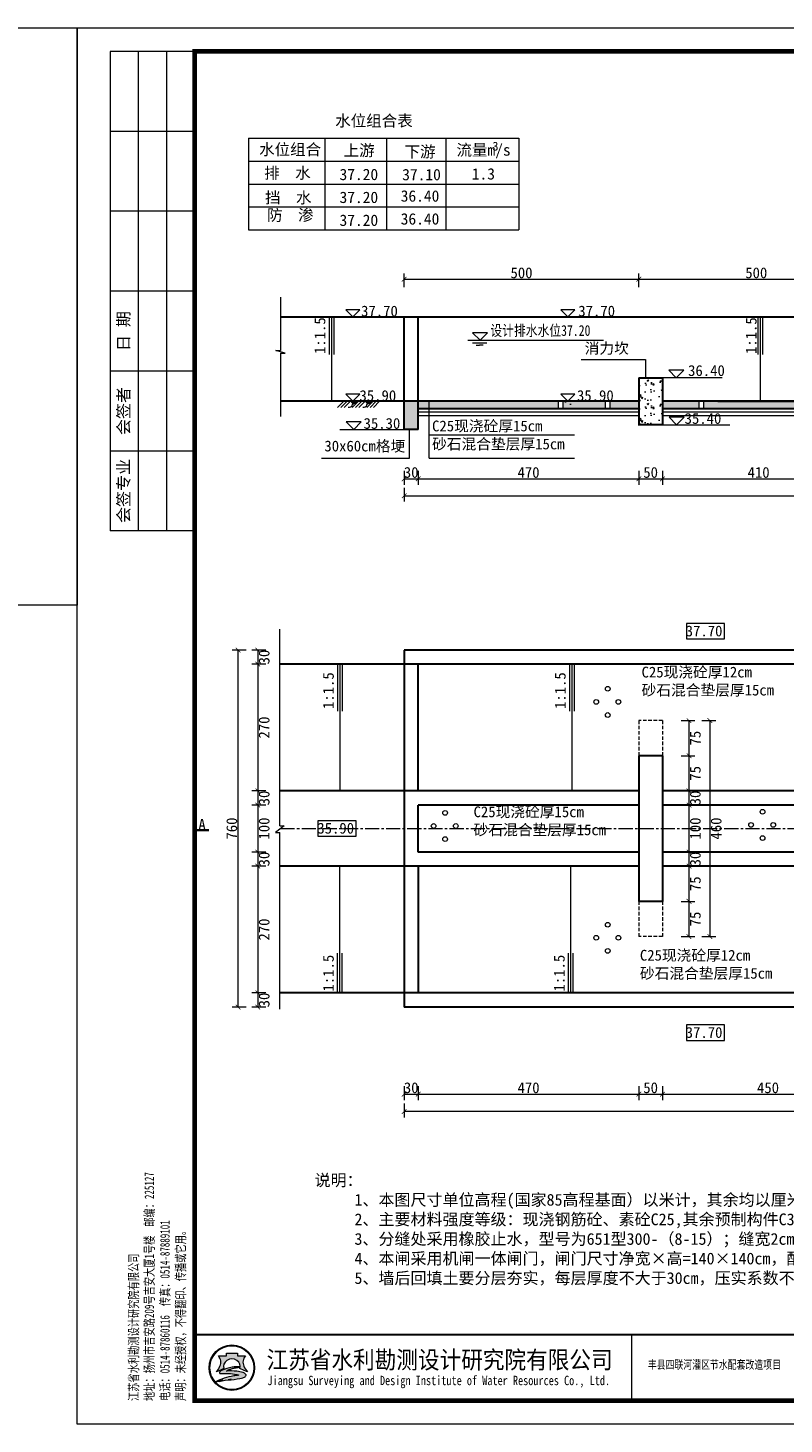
# Model space of a CAD drawing. Extents: x -27255 to 1448651, y 31034 to 8081248.
# Tile 108 of 198: x 584686 to 584847, y 3860399 to 3860696. Entities that reach past the tile are written whole.
import ezdxf
from ezdxf.enums import TextEntityAlignment as Align

# ---------------------------------------------------------------- set-up
doc = ezdxf.new("R2010")
doc.units = 0
doc.linetypes.add('CENTER2', pattern=[1.125, 0.75, -0.125, 0.125, -0.125])
doc.linetypes.add('HIDDEN', pattern=[0.375, 0.25, -0.125])
doc.layers.get('0').update_dxf_attribs({"linetype": 'CONTINUOUS'})
for name, color, linetype, lineweight in [('0.09标注线', 3, 'CONTINUOUS', 9), ('0.13填充', 8, 'CONTINUOUS', 9), ('0.13文字', 3, 'CONTINUOUS', 13), ('0.30粗线', 7, 'CONTINUOUS', 30), ('图框', 7, 'CONTINUOUS', 20), ('文字', 7, 'CONTINUOUS', 15), ('粗线', 7, 'CONTINUOUS', 35), ('细实线', 3, 'CONTINUOUS', 20), ('虚线', 251, 'HIDDEN', 15)]:
    doc.layers.add(name, color=color, linetype=linetype, lineweight=lineweight)
doc.styles.add('-仿宋_GB2312', font='FangSong_GB2312.ttf')
doc.styles.get("Standard").update_dxf_attribs({"font": 'rs.shx', "bigfont": 'hztxt.shx'})
doc.styles.add('仿宋', font='FangSong_GB2312.ttf', dxfattribs={"width": 0.7})
doc.styles.add('宋体', font='FangSong_GB2312.ttf')
doc.dimstyles.get("Standard").update_dxf_attribs({"dimtxt": 0.18, "dimasz": 0.18, "dimexe": 0.18, "dimexo": 0.0625, "dimgap": 0.09, "dimtad": 0, "dimtih": 1, "dimtoh": 1, "dimdec": 4, "dimzin": 0, "dimdsep": 46, "dimtxsty": 'Standard', "dimcen": 0.09, "dimadec": 0, "dimazin": 0, "dimtfac": 1, "dimtdec": 4, "dimtofl": 0, "dimtmove": 0, "dimatfit": 3, "dimfxl": 1, "dimtolj": 1, "dimtzin": 0, "dimarcsym": 0})
doc.dimstyles.new('副本 (5) (2) STANDARD', dxfattribs={"dimtxt": 2.3, "dimasz": 1, "dimexe": 1.25, "dimexo": 1.5, "dimgap": 0.2, "dimtad": 1, "dimdec": 1, "dimzin": 0, "dimdsep": 46, "dimtxsty": '-仿宋_GB2312', "dimblk": 'ARCHTICK', "dimcen": 0.09, "dimadec": 0, "dimazin": 0, "dimtfac": 1, "dimtdec": 1, "dimtix": 1, "dimtmove": 2, "dimatfit": 3, "dimfxl": 1.7, "dimfxlon": 1, "dimtolj": 1, "dimtzin": 0, "dimlwd": 9, "dimlwe": 9, "dimarcsym": 0})

# ---------------------------------------------------------------- blocks, each defined once
blk = doc.blocks.new('_ARCHTICK')
at = {"color": 0, "linetype": 'ByBlock', "const_width": 0.15}
blk.add_lwpolyline([(-0.5, -0.5), (0.5, 0.5)], dxfattribs=at)
blk = doc.blocks.new('d4trtg')
h = blk.add_hatch(color=152)
h.dxf.hatch_style = 1
h.paths.add_polyline_path([(654246.3193193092, 3899725.409078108, 1), (654149.4769673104, 3899725.409078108, 1)])
h.paths.add_polyline_path([(654244.689577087, 3899725.409078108, 1), (654151.1067095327, 3899725.409078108, 1)], flags=16)
h = blk.add_hatch(color=152)
h.dxf.hatch_style = 1
edge = h.paths.add_edge_path()
edge.add_arc((654216.7300615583, 3899701.144012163), 14.62686968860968, 43.31770961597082, 70.37003522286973)
edge.add_arc((654202.9245894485, 3899662.43781051), 55.72140833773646, 70.37003522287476, 84.52854590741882)
edge.add_arc((654197.052297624, 3899601.131590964), 117.3082280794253, 84.5285459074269, 95.17746754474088)
edge.add_arc((654198.4691254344, 3899704.113250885), 18.32576248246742, 111.7965680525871, 130.9174013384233, ccw=False)
edge.add_arc((654217.4394684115, 3899656.675769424), 69.41576698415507, 98.84274785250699, 111.79656805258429, ccw=False)
edge.add_arc((654228.1102754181, 3899588.085080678), 138.8315339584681, 95.21036804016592, 98.84274785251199, ccw=False)
edge.add_ellipse((654197.8981433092, 3899728.334977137), major_axis=(-17.7501498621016, 0), ratio=0.8776980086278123, start_angle=172.6538623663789, end_angle=176.9129867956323)
edge.add_arc((654213.8325542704, 3899624.955280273), 102.5563365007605, 88.99992913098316, 98.52267106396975)
edge.add_arc((654209.8965974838, 3899651.220285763), 75.99805588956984, 98.5226710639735, 116.8491039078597)
edge.add_arc((654181.1331357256, 3899708.041207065), 12.31168505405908, 116.8491039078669, 139.2900683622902)
edge.add_arc((654173.2830714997, 3899714.795695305), 1.955690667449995, 139.2900683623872, 263.050638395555)
edge.add_arc((654175.1158058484, 3899729.831970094), 17.10324739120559, 263.0506383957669, 272.136251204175)
edge.add_arc((654186.8001782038, 3899416.594006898), 296.3525647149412, 88.46268833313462, 92.13625120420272, ccw=False)
edge.add_arc((654193.3818121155, 3899661.833379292), 51.02489061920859, 68.07113774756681, 88.46268833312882, ccw=False)
edge.add_arc((654234.506227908, 3899496.08092722), 214.2253735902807, 95.91294384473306, 98.79521578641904)
edge.add_arc((654220.8241236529, 3899584.51078353), 124.7433113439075, 98.79521578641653, 117.8496747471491)
edge.add_arc((654806.2087627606, 3897318.850026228), 2461.597634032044, 104.7703900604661, 105.15790668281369, ccw=False)
edge.add_line((654178.6340996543, 3899699.104834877), (654170.5934602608, 3899695.844113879))
edge.add_arc((654384.3496151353, 3898723.49134639), 995.5709910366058, 100.90627282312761, 102.39834375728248, ccw=False)
edge.add_line((654195.9846486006, 3899701.080338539), (654189.8745459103, 3899699.193213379))
edge.add_arc((654166.7652083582, 3899985.305806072), 287.044347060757, 274.6177604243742, 279.6944367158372)
edge.add_arc((654207.3949546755, 3899747.472955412), 45.76599921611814, 279.694436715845, 287.6119267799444)
edge.add_arc((654216.243616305, 3899719.598572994), 16.52082853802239, 287.6119267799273, 311.5140981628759)
edge.add_arc((654225.3686800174, 3899709.289677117), 2.753471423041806, 311.5140981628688, 403.3177096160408)
edge = h.paths.add_edge_path()
edge.add_arc((654242.1391779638, 3899736.786777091), 20.67819482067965, 138.9741968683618, 204.1180883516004, ccw=False)
edge.add_line((654226.5392573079, 3899750.359920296), (654209.5567490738, 3899750.359920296))
edge.add_line((654209.5567490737, 3899750.359920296), (654209.5567490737, 3899756.23053299))
edge.add_line((654209.5567490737, 3899756.23053299), (654186.2395375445, 3899756.23053299))
edge.add_line((654186.2395375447, 3899756.23053299), (654186.2395375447, 3899750.359920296))
edge.add_line((654186.2395375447, 3899750.359920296), (654169.2570293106, 3899750.359920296))
edge.add_arc((654153.6571086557, 3899736.786777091), 20.67819482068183, -24.118088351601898, 41.0258031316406, ccw=False)
edge.add_arc((654138.2813983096, 3899743.670490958), 37.52449961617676, 314.34412131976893, 335.8819116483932, ccw=False)
edge.add_arc((654157.8406418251, 3899747.198545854), 31.08765203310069, 282.3877277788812, 290.1465811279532)
edge.add_arc((654127.1774852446, 3899830.778947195), 120.1152469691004, 290.1465811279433, 296.6495194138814)
edge.add_ellipse((654197.8981433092, 3899728.334977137), major_axis=(-17.7501498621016, 0), ratio=0.8776980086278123, start_angle=176.9129867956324, end_angle=378.37473811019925, ccw=False)
edge.add_ellipse((654197.8981433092, 3899728.334977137), major_axis=(-17.7501498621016, 0), ratio=0.8776980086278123, start_angle=172.653862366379, end_angle=176.9129867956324, ccw=False)
edge.add_ellipse((654197.8981433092, 3899728.334977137), major_axis=(-17.7501498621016, 0), ratio=0.8776980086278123, start_angle=161.6252618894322, end_angle=172.653862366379, ccw=False)
edge.add_arc((654268.6188013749, 3899830.778947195), 120.1152469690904, 243.3504805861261, 249.853418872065)
edge.add_arc((654237.9556447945, 3899747.198545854), 31.08765203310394, 249.8534188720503, 257.61227222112)
edge.add_arc((654257.5148883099, 3899743.670490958), 37.52449961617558, 204.1180883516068, 225.6558786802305, ccw=False)
at = {"lineweight": 0}
for p, q in [((653868.4004973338, 3899605.327936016), (653868.4004973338, 3902577.336202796)), ((653868.4004973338, 3902577.336202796), (658071.2404705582, 3902577.336202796)), ((658071.2404705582, 3899605.327936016), (653868.4004973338, 3899605.327936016))]:
    blk.add_line(p, q, dxfattribs=at)
for p, q in [((654118.5695433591, 3902527.302393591), (653938.4478302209, 3902527.302393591)), ((653938.4478302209, 3902527.302393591), (653938.4478302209, 3901506.612685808)), ((653998.488401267, 3902527.302393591), (653998.488401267, 3901506.612685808)), ((654058.528972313, 3902527.302393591), (654058.528972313, 3901506.612685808)), ((654118.5695433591, 3902357.187442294), (653938.4478302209, 3902357.187442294)), ((654118.5695433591, 3902187.072490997), (653938.4478302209, 3902187.072490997)), ((654118.5695433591, 3902016.9575397), (653938.4478302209, 3902016.9575397)), ((654118.5695433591, 3901846.842588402), (653938.4478302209, 3901846.842588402)), ((654118.5695433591, 3901676.727637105), (653938.4478302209, 3901676.727637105)), ((654118.5695433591, 3901506.612685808), (653938.4478302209, 3901506.612685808)), ((655049.1983945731, 3899795.456410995), (655049.1983945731, 3899655.361745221))]:
    blk.add_line(p, q)
at = {"lineweight": 0, "const_width": 10.0067618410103}
blk.add_lwpolyline([(654118.5695433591, 3902527.302393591), (658021.2066613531, 3902527.302393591), (658021.2066613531, 3899655.361745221), (654118.5695433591, 3899655.361745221)], close=True, dxfattribs=at)
at = {"lineweight": 0, "const_width": 4.002704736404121}
blk.add_lwpolyline([(658021.2066613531, 3899795.456410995), (654118.5695433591, 3899795.456410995)], dxfattribs=at)
at = {"color": 152}
for points in [[(654181.0529832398, 3899723.423913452, -0.02838203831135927), (654168.5479460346, 3899718.013005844, -0.03386732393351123), (654164.5097554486, 3899716.834668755, 0.09425397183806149), (654172.5302050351, 3899728.337281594, 0.2921547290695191), (654169.2570293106, 3899750.359920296), (654186.2395375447, 3899750.359920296), (654186.2395375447, 3899756.23053299), (654209.5567490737, 3899756.23053299), (654209.5567490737, 3899750.359920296), (654226.5392573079, 3899750.359920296, 0.29215472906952), (654223.2660815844, 3899728.337281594, 0.09425397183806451), (654231.2865311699, 3899716.834668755, -0.03386732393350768), (654227.2483405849, 3899718.013005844, -0.02838203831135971), (654214.7433033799, 3899723.423913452)], [(654215.6225359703, 3899727.495994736, 0.04157472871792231), (654198.6336295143, 3899726.379117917, 0.08013502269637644), (654175.5726574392, 3899719.025681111, 0.09823132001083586), (654171.8006163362, 3899716.071255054, 0.599439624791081), (654173.0464484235, 3899712.85437217, 0.03966424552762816), (654175.7533461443, 3899712.7406093, -0.01603031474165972), (654194.7507043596, 3899712.839904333, -0.08921046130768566), (654212.4373190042, 3899709.166529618, 0.01257694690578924), (654201.7504573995, 3899707.787257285, 0.08333285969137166), (654162.549863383, 3899694.805861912, -0.001690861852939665), (654178.6340996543, 3899699.104834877), (654170.5934602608, 3899695.844113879, -0.006510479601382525), (654195.9846486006, 3899701.080338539), (654189.8745459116, 3899699.193213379, 0.02215480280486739), (654215.101659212, 3899702.360502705, 0.03456031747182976), (654221.242295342, 3899703.852113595, 0.1046726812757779), (654227.1936927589, 3899707.227897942, 0.4234638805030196), (654227.3719977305, 3899711.178677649, 0.1185893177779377), (654221.6438736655, 3899714.920795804, 0.06185687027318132), (654208.2376153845, 3899717.905342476, 0.04649815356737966), (654186.4662944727, 3899717.961197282, -0.08362449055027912), (654191.6645458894, 3899721.128869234, -0.05658197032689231), (654206.7686614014, 3899725.266458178, -0.01585057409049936), (654215.5025964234, 3899726.342960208)]]:
    blk.add_lwpolyline(points, format="xyb", dxfattribs=at)
for radius in [48.42117599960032, 46.79143377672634]:
    blk.add_circle((654197.8981433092, 3899725.409078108), radius, dxfattribs=at)
blk.add_arc((654217.4394684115, 3899656.675769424), 69.41576698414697, 98.8427478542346, 111.796568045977, dxfattribs=at)
for start_param, end_param in [(2.820892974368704, 6.603884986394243), (3.013378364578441, 3.087714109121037)]:
    blk.add_ellipse((654197.8981433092, 3899728.334977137), major_axis=(-17.7501498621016, 0), ratio=0.8776980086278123, start_param=start_param, end_param=end_param, dxfattribs=at)
at = {"style": '宋体'}
for s, height, width, p in [('江苏省水利勘测设计研究院有限公司', 37.52535690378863, 0.9, (654640.1952124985, 3899742.929376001)), ('丰县四联河灌区节水配套改造项目', 18.01217131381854, 0.75, (655225.535190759, 3899732.299860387)), ('Jiangsu Surveying and Design Institute of Water Resources Co., Ltd.', 20.0135236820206, 0.8, (654638.4727689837, 3899695.522921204))]:
    blk.add_text(s, height=height, dxfattribs=dict(at, width=width)).set_placement(p, align=Align.MIDDLE)
at = {"rotation": 90}
for s, insert, char_height, attachment_point, style in [('日 期', (653968.468115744, 3901931.900064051), 25.01690460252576, 5, '宋体'), ('会签者', (653968.468115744, 3901761.785112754), 25.01690460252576, 5, '宋体'), ('会签专业', (653968.468115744, 3901591.670161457), 25.01690460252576, 5, '宋体'), ('江苏省水利勘测设计研究院有限公司\\P地址：扬州市吉安路209号吉安大厦1号楼  邮编：225127\\P电话：0514-87860116  传真：0514-87889101\\P声明：未经授权，不得翻印、传播或它用。', (654101.5093347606, 3899654.544439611), 20.0135236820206, 7, '仿宋')]:
    blk.add_mtext(s, dxfattribs=dict(at, insert=insert, char_height=char_height, attachment_point=attachment_point, style=style))

msp = doc.modelspace()

# ---------------------------------------------------------------- hatches: boundary and pattern name
at = {"layer": '0.13填充'}
h = msp.add_hatch(color=256, dxfattribs=at)
edge = h.paths.add_edge_path()
edge.add_ellipse((584755.4665409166, 3860616.78214995), major_axis=(0, -0.7306824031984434), ratio=0.9642642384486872, start_angle=280.8772955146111, end_angle=439.1227044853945)
edge.add_line((584756.1584532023, 3860616.64426557), (584754.7746286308, 3860616.64426557))
h = msp.add_hatch(color=256, dxfattribs=at)
edge = h.paths.add_edge_path()
edge.add_ellipse((584758.5656763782, 3860616.78214995), major_axis=(0, -0.7306824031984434), ratio=0.9642642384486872, start_angle=280.8772955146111, end_angle=439.1227044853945)
edge.add_line((584759.257588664, 3860616.64426557), (584757.8737640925, 3860616.64426557))
h = msp.add_hatch(dxfattribs=at)
h.set_pattern_fill('AR-CONC', color=256, scale=0.02, style=0)
h.set_pattern_definition([(49.99999999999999, (584790.1837188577, 3860615.14426557), (3.64369337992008, -0.3187817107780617), [0.381, -4.191000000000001]), (355, (584790.1837188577, 3860615.14426557), (-0.7048565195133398, 3.8211328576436), [0.3048, -3.3528]), (100.451, (584790.4873588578, 3860615.11770057), (2.938850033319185, 3.502333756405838), [0.3238, -3.5618]), (46.18420000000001, (584790.1837188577, 3860616.16026557), (5.421580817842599, -0.8408465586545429), [0.5715, -6.2865]), (96.6356, (584790.6355168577, 3860616.09019557), (4.748084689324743, 4.948511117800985), [0.4857, -5.3427]), (351.1840000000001, (584790.1837188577, 3860616.16026557), (4.748092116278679, 4.948502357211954), [0.4572, -5.0292]), (21, (584790.6917188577, 3860615.90626557), (3.032297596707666, -2.04531037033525), [0.381, -4.191000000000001]), (326.0000000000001, (584790.6917188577, 3860615.90626557), (1.236040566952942, 3.683759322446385), [0.3048, -3.3528]), (71.4514, (584790.9444088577, 3860615.73582357), (4.268329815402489, 1.638457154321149), [0.3238, -3.5618]), (37.50000000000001, (584790.1837188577, 3860615.14426557), (0.06177206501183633, 1.691100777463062), [0, -3.31216, 0, -3.4036, 0, -3.3655]), (7.499999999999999, (584790.1837188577, 3860615.14426557), (1.336393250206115, 2.00361149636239), [0, -1.94056, 0, -3.23596, 0, -1.2827]), (327.5, (584789.0508788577, 3860615.14426557), (2.711811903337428, -0.1145748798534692), [0, -1.27, 0, -3.9624, 0, -5.2578]), (317.5, (584788.5428788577, 3860615.14426557), (2.962583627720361, 0.5085298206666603), [0, -1.651, 0, -2.63144, 0, -3.7338])])
h.paths.add_polyline_path([(584799.983452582, 3860616.644265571), (584799.983452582, 3860615.14426557), (584802.652101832, 3860615.144265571), (584802.6521018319, 3860616.64426557)])
at = {"layer": '0.13文字', "lineweight": 13}
h = msp.add_hatch(dxfattribs=at)
h.set_pattern_fill('AR-CONC', color=256, scale=0.02, style=0)
h.set_pattern_definition([(49.99999999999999, (584816.1838341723, 3860616.64426557), (3.64369337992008, -0.3187817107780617), [0.381, -4.191000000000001]), (355, (584816.1838341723, 3860616.64426557), (-0.7048565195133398, 3.8211328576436), [0.3048, -3.3528]), (100.451, (584816.4874741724, 3860616.61770057), (2.938850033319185, 3.502333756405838), [0.3238, -3.5618]), (46.18420000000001, (584816.1838341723, 3860617.66026557), (5.421580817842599, -0.8408465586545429), [0.5715, -6.2865]), (96.6356, (584816.6356321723, 3860617.59019557), (4.748084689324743, 4.948511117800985), [0.4857, -5.3427]), (351.1840000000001, (584816.1838341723, 3860617.66026557), (4.748092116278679, 4.948502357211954), [0.4572, -5.0292]), (21, (584816.6918341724, 3860617.40626557), (3.032297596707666, -2.04531037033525), [0.381, -4.191000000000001]), (326.0000000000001, (584816.6918341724, 3860617.40626557), (1.236040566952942, 3.683759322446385), [0.3048, -3.3528]), (71.4514, (584816.9445241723, 3860617.23582357), (4.268329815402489, 1.638457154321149), [0.3238, -3.5618]), (37.50000000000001, (584816.1838341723, 3860616.64426557), (0.06177206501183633, 1.691100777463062), [0, -3.31216, 0, -3.4036, 0, -3.3655]), (7.499999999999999, (584816.1838341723, 3860616.64426557), (1.336393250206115, 2.00361149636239), [0, -1.94056, 0, -3.23596, 0, -1.2827]), (327.5, (584815.0509941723, 3860616.64426557), (2.711811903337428, -0.1145748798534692), [0, -1.27, 0, -3.9624, 0, -5.2578]), (317.5, (584814.5429941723, 3860616.64426557), (2.962583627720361, 0.5085298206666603), [0, -1.651, 0, -2.63144, 0, -3.7338])])
h.paths.add_polyline_path([(584821.1838341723, 3860621.644265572), (584816.1838341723, 3860621.644265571), (584816.1838341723, 3860616.64426557), (584821.1838341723, 3860616.644265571)])
h = msp.add_hatch(dxfattribs=at)
h.set_pattern_fill('AR-CONC', color=256, scale=0.02, style=0)
h.set_pattern_definition([(49.99999999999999, (584766.1837188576, 3860610.64426557), (3.64369337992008, -0.3187817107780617), [0.381, -4.191000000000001]), (355, (584766.1837188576, 3860610.64426557), (-0.7048565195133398, 3.8211328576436), [0.3048, -3.3528]), (100.451, (584766.4873588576, 3860610.61770057), (2.938850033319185, 3.502333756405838), [0.3238, -3.5618]), (46.18420000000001, (584766.1837188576, 3860611.66026557), (5.421580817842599, -0.8408465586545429), [0.5715, -6.2865]), (96.6356, (584766.6355168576, 3860611.59019557), (4.748084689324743, 4.948511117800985), [0.4857, -5.3427]), (351.1840000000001, (584766.1837188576, 3860611.66026557), (4.748092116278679, 4.948502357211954), [0.4572, -5.0292]), (21, (584766.6917188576, 3860611.40626557), (3.032297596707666, -2.04531037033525), [0.381, -4.191000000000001]), (326.0000000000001, (584766.6917188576, 3860611.40626557), (1.236040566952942, 3.683759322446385), [0.3048, -3.3528]), (71.4514, (584766.9444088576, 3860611.23582357), (4.268329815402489, 1.638457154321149), [0.3238, -3.5618]), (37.50000000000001, (584766.1837188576, 3860610.64426557), (0.06177206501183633, 1.691100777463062), [0, -3.31216, 0, -3.4036, 0, -3.3655]), (7.499999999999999, (584766.1837188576, 3860610.64426557), (1.336393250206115, 2.00361149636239), [0, -1.94056, 0, -3.23596, 0, -1.2827]), (327.5, (584765.0508788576, 3860610.64426557), (2.711811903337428, -0.1145748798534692), [0, -1.27, 0, -3.9624, 0, -5.2578]), (317.5, (584764.5428788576, 3860610.64426557), (2.962583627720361, 0.5085298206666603), [0, -1.651, 0, -2.63144, 0, -3.7338])])
h.paths.add_polyline_path([(584862.1838341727, 3860616.644265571), (584832.9837188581, 3860616.64426557), (584829.9701198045, 3860616.644265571), (584829.9701198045, 3860615.144265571), (584862.1838341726, 3860615.14426557)])
h.paths.add_polyline_path([(584828.9701198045, 3860616.64426557), (584821.1838341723, 3860616.64426557), (584821.1838341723, 3860615.14426557), (584828.9701198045, 3860615.14426557)])
h.paths.add_polyline_path([(584816.1838341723, 3860616.64426557), (584809.9701198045, 3860616.64426557), (584809.9701198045, 3860615.144265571), (584816.1838341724, 3860615.144265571)])
h.paths.add_polyline_path([(584808.9701198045, 3860616.64426557), (584799.9834525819, 3860616.64426557), (584799.983452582, 3860615.144265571), (584808.9701198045, 3860615.14426557)])
h.paths.add_polyline_path([(584798.983452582, 3860616.64426557), (584771.5152238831, 3860616.64426557), (584771.5152238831, 3860615.144265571), (584798.9834525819, 3860615.14426557)])
h.paths.add_polyline_path([(584771.5152238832, 3860616.64426557), (584769.1837188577, 3860616.64426557), (584769.1837188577, 3860615.144265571), (584771.5152238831, 3860615.144265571)])
h.paths.add_polyline_path([(584769.1837188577, 3860616.64426557), (584766.1837188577, 3860616.64426557), (584766.1837188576, 3860610.64426557), (584769.1837188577, 3860610.644265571)])
h = msp.add_hatch(dxfattribs=at)
h.set_pattern_fill('AR-CONC', color=256, scale=0.02, style=0)
h.set_pattern_definition([(49.99999999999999, (584816.1838341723, 3860611.644265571), (3.64369337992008, -0.3187817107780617), [0.381, -4.191000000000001]), (355, (584816.1838341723, 3860611.644265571), (-0.7048565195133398, 3.8211328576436), [0.3048, -3.3528]), (100.451, (584816.4874741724, 3860611.617700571), (2.938850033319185, 3.502333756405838), [0.3238, -3.5618]), (46.18420000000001, (584816.1838341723, 3860612.660265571), (5.421580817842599, -0.8408465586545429), [0.5715, -6.2865]), (96.6356, (584816.6356321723, 3860612.590195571), (4.748084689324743, 4.948511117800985), [0.4857, -5.3427]), (351.1840000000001, (584816.1838341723, 3860612.660265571), (4.748092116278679, 4.948502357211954), [0.4572, -5.0292]), (21, (584816.6918341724, 3860612.406265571), (3.032297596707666, -2.04531037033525), [0.381, -4.191000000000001]), (326.0000000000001, (584816.6918341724, 3860612.406265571), (1.236040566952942, 3.683759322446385), [0.3048, -3.3528]), (71.4514, (584816.9445241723, 3860612.235823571), (4.268329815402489, 1.638457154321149), [0.3238, -3.5618]), (37.50000000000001, (584816.1838341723, 3860611.644265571), (0.06177206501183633, 1.691100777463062), [0, -3.31216, 0, -3.4036, 0, -3.3655]), (7.499999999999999, (584816.1838341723, 3860611.644265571), (1.336393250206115, 2.00361149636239), [0, -1.94056, 0, -3.23596, 0, -1.2827]), (327.5, (584815.0509941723, 3860611.644265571), (2.711811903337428, -0.1145748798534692), [0, -1.27, 0, -3.9624, 0, -5.2578]), (317.5, (584814.5429941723, 3860611.644265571), (2.962583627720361, 0.5085298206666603), [0, -1.651, 0, -2.63144, 0, -3.7338])])
h.paths.add_polyline_path([(584821.1838341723, 3860616.64426557), (584816.1838341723, 3860616.64426557), (584816.1838341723, 3860611.644265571), (584821.1838341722, 3860611.644265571)])

# ---------------------------------------------------------------- linework, layer by layer
at = {"layer": '0.09标注线', "color": 7}
for p, q in [((584733.0589647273, 3860672.643250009), (584790.5854497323, 3860672.643250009)), ((584733.0589647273, 3860672.643250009), (584733.0589647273, 3860653.134821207)), ((584749.280116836, 3860672.643250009), (584749.280116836, 3860653.134821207)), ((584762.4050287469, 3860672.643250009), (584762.4050287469, 3860653.134821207)), ((584775.0637121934, 3860672.643250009), (584775.0637121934, 3860653.134821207)), ((584790.5854497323, 3860672.643250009), (584790.5854497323, 3860653.134821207)), ((584733.0589647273, 3860667.766142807), (584757.952028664, 3860667.766142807)), ((584757.952028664, 3860667.766142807), (584790.5854497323, 3860667.766142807)), ((584733.0589647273, 3860662.889035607), (584757.952028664, 3860662.889035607)), ((584757.952028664, 3860662.889035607), (584790.5854497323, 3860662.889035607)), ((584733.0589647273, 3860658.011928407), (584757.952028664, 3860658.011928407)), ((584733.0589647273, 3860658.011928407), (584757.952028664, 3860658.011928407)), ((584757.952028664, 3860658.011928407), (584790.5854497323, 3860658.011928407)), ((584757.952028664, 3860658.011928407), (584790.5854497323, 3860658.011928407)), ((584733.0589647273, 3860653.134821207), (584790.5854497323, 3860653.134821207))]:
    msp.add_line(p, q, dxfattribs=at)
at = {"layer": '0.09标注线'}
for p, q in [((584782.3623493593, 3860629.64426557), (584780.7623493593, 3860631.24426557)), ((584783.9623493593, 3860631.24426557), (584780.7623493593, 3860631.24426557)), ((584783.9623493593, 3860631.24426557), (584782.3623493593, 3860629.64426557)), ((584779.758307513, 3860629.64426557), (584808.6171343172, 3860629.64426557)), ((584780.7520773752, 3860629.070512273), (584783.7766023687, 3860629.070512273)), ((584781.5431697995, 3860628.608227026), (584782.2643398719, 3860628.608227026)), ((584782.9855099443, 3860628.608227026), (584782.2643398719, 3860628.608227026)), ((584803.8619727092, 3860625.575797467), (584817.5729548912, 3860625.575797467)), ((584833.9322166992, 3860621.644265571), (584821.1838341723, 3860621.644265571)), ((584822.5538653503, 3860623.248212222), (584824.157812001, 3860621.644265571)), ((584825.7617586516, 3860623.248212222), (584822.5538653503, 3860623.248212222)), ((584824.157812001, 3860621.644265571), (584825.7617586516, 3860623.248212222)), ((584771.5152238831, 3860604.508810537), (584771.5152238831, 3860616.644265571)), ((584798.983452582, 3860616.64426557), (584798.983452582, 3860615.14426557)), ((584799.983452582, 3860616.64426557), (584799.983452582, 3860615.14426557)), ((584808.9701198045, 3860616.64426557), (584808.9701198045, 3860615.14426557)), ((584809.9701198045, 3860616.64426557), (584809.9701198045, 3860615.14426557)), ((584828.9701198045, 3860616.644265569), (584828.9701198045, 3860615.144265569)), ((584829.9701198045, 3860616.644265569), (584829.9701198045, 3860615.144265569)), ((584769.1837188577, 3860614.394265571, 5.867799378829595), (584816.1838341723, 3860614.394265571, 5.867799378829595)), ((584769.1837188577, 3860613.644265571, 5.867799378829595), (584816.1838341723, 3860613.644265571, 5.867799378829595)), ((584821.1838341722, 3860614.394265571, 5.867799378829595), (584862.1838341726, 3860614.394265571, 5.867799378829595)), ((584821.1838341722, 3860613.644265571, 5.867799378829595), (584862.1838341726, 3860613.644265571, 5.867799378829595)), ((584822.6105585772, 3860613.248212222), (584824.2145052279, 3860611.644265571)), ((584825.8184518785, 3860613.248212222), (584822.6105585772, 3860613.248212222)), ((584824.2145052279, 3860611.644265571), (584825.8184518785, 3860613.248212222)), ((584767.2995848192, 3860604.508810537), (584767.2995848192, 3860610.64426557)), ((584771.5152238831, 3860609.531876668), (584802.486992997, 3860609.531876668)), ((584821.1838341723, 3860611.644265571), (584835.5883307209, 3860611.644265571)), ((584748.5754159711, 3860604.508810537), (584767.2995848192, 3860604.508810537)), ((584771.5152238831, 3860604.508810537), (584802.486992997, 3860604.508810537)), ((584834.4338724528, 3860569.357106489), (584826.2995063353, 3860569.357106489)), ((584826.2995063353, 3860569.357106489), (584826.2995063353, 3860566.075879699)), ((584834.4338724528, 3860566.075879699), (584834.4338724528, 3860569.357106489)), ((584826.2995063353, 3860566.075879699), (584834.4338724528, 3860566.075879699)), ((584755.9356623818, 3860527.371675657), (584747.8012962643, 3860527.371675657)), ((584747.8012962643, 3860527.371675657), (584747.8012962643, 3860524.090448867)), ((584755.9356623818, 3860524.090448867), (584755.9356623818, 3860527.371675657)), ((584747.8012962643, 3860524.090448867), (584755.9356623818, 3860524.090448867)), ((584834.4338724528, 3860483.890284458), (584826.2995063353, 3860483.890284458)), ((584826.2995063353, 3860483.890284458), (584826.2995063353, 3860480.609057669)), ((584834.4338724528, 3860480.609057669), (584834.4338724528, 3860483.890284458)), ((584826.2995063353, 3860480.609057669), (584834.4338724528, 3860480.609057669))]:
    msp.add_line(p, q, dxfattribs=at)
for centre in [(584809.5419724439, 3860555.44424629, -5.457859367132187), (584809.5419724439, 3860555.44424629, -5.457859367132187), (584807.0852644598, 3860552.655753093, -5.457859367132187), (584807.0852644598, 3860552.655753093, -5.457859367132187), (584811.8102523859, 3860552.655753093, -5.457859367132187), (584811.8102523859, 3860552.655753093, -5.457859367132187), (584809.5419724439, 3860549.867259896, -5.457859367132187), (584809.5419724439, 3860549.867259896, -5.457859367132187), (584774.915647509, 3860529.031106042, -5.457859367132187), (584774.915647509, 3860529.031106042, -5.457859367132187), (584842.5260992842, 3860529.258052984, -5.457859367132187), (584842.5260992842, 3860529.258052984, -5.457859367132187), (584772.458939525, 3860526.242612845, -5.457859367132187), (584772.458939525, 3860526.242612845, -5.457859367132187), (584777.183927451, 3860526.242612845, -5.457859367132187), (584777.183927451, 3860526.242612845, -5.457859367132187), (584840.0693913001, 3860526.469559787, -5.457859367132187), (584840.0693913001, 3860526.469559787, -5.457859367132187), (584844.7943792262, 3860526.469559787, -5.457859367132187), (584844.7943792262, 3860526.469559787, -5.457859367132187), (584774.915647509, 3860523.454119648, -5.457859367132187), (584774.915647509, 3860523.454119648, -5.457859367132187), (584842.5260992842, 3860523.68106659, -5.457859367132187), (584842.5260992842, 3860523.68106659, -5.457859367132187), (584809.5419724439, 3860505.231119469, -5.457859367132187), (584809.5419724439, 3860505.231119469, -5.457859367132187), (584807.0852644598, 3860502.442626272, -5.457859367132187), (584807.0852644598, 3860502.442626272, -5.457859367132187), (584811.8102523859, 3860502.442626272, -5.457859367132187), (584811.8102523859, 3860502.442626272, -5.457859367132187), (584809.5419724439, 3860499.654133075, -5.457859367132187), (584809.5419724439, 3860499.654133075, -5.457859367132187)]:
    msp.add_circle(centre, 0.5, dxfattribs=at)
at = {"layer": '0.13文字', "linetype": 'Continuous', "lineweight": 13}
for q in [(587865.8902504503, 3860696.129345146), (587865.8902504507, 3860696.129345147)]:
    msp.add_line((582175.0028450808, 3860696.129345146), q, dxfattribs=at)
at = {"layer": '0.13文字', "lineweight": 13}
msp.add_line((584817.5729548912, 3860625.575797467), (584817.5729548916, 3860621.644265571), dxfattribs=at)
msp.add_lwpolyline([(584502.6425530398, 3860696.129345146), (584696.5491881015, 3860696.129345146), (584696.5491881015, 3860573.24059371), (584502.6425530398, 3860573.24059371)], close=True, dxfattribs=at)
at = {"layer": '0.30粗线'}
for p, q in [((584739.863567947, 3860634.64426557), (584866.1838341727, 3860634.64426557)), ((584766.1837188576, 3860610.64426557), (584766.183718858, 3860634.64426557)), ((584769.1837188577, 3860616.64426557), (584769.183718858, 3860634.64426557)), ((584816.1838341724, 3860621.644265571), (584821.1838341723, 3860621.644265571)), ((584816.1838341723, 3860621.644265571), (584816.1838341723, 3860611.64426557)), ((584821.1838341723, 3860621.644265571), (584821.1838341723, 3860611.644265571)), ((584816.1838341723, 3860616.64426557), (584739.863567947, 3860616.64426557)), ((584769.1837188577, 3860610.64426557), (584769.1837188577, 3860616.64426557)), ((584769.1837188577, 3860615.14426557, 5.867799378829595), (584816.1838341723, 3860615.14426557, 5.867799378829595)), ((584862.4838341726, 3860616.64426557), (584821.1838341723, 3860616.64426557)), ((584821.1838341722, 3860615.14426557, 5.867799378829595), (584862.1838341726, 3860615.144265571, 5.867799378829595)), ((584832.9837188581, 3860616.64426557), (584958.1837188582, 3860616.64426557)), ((584769.1837188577, 3860610.644265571), (584766.1837188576, 3860610.64426557)), ((584821.1838341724, 3860611.644265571), (584816.1838341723, 3860611.64426557)), ((584766.1837188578, 3860563.700044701), (584766.1837188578, 3860487.699215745)), ((584870.1838427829, 3860563.700044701), (584766.1837188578, 3860563.700044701)), ((584866.1838427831, 3860560.700044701), (584739.694539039, 3860560.7000447)), ((584769.1891546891, 3860533.700044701), (584769.1891546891, 3860560.7000447)), ((584821.1838341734, 3860541.200044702), (584816.1838341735, 3860541.200044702)), ((584816.1838341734, 3860541.200044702), (584816.1838341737, 3860510.199215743)), ((584821.1838341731, 3860541.200044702), (584821.183834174, 3860510.199215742)), ((584816.1838341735, 3860533.700044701), (584739.694539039, 3860533.700044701)), ((584866.1838427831, 3860533.700044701), (584821.1838341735, 3860533.700044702)), ((584769.1891592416, 3860520.699863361), (584769.1893752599, 3860530.698542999)), ((584816.1838341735, 3860530.69907722), (584769.1894120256, 3860530.698543)), ((584862.1838691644, 3860530.699600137), (584821.1838341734, 3860530.699134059)), ((584816.1838341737, 3860520.699756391), (584769.1891546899, 3860520.699863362)), ((584862.1838505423, 3860520.699651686), (584821.1838341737, 3860520.69974501)), ((584816.1838341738, 3860517.699215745), (584739.6945390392, 3860517.699215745)), ((584769.1891546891, 3860517.699215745), (584769.1891546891, 3860490.699215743)), ((584866.1838427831, 3860517.699215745), (584821.183834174, 3860517.699215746)), ((584821.1838341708, 3860510.199215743), (584816.1838341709, 3860510.199215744)), ((584866.1838427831, 3860490.699215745), (584739.6945390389, 3860490.699215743)), ((584870.1838427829, 3860487.699215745), (584766.1837188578, 3860487.699215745))]:
    msp.add_line(p, q, dxfattribs=at)
at = {"layer": '粗线'}
msp.add_line((584724.5601871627, 3860525.320100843), (584721.3491295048, 3860525.320100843), dxfattribs=at)
at = {"layer": '细实线', "color": 3, "lineweight": 15}
for p, q in [((584739.863567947, 3860638.816130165), (584739.863567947, 3860627.476692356)), ((584750.2125217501, 3860634.64426557), (584750.2125217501, 3860626.64426557)), ((584750.7125217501, 3860634.64426557), (584750.7125217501, 3860616.64426557)), ((584751.2125217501, 3860634.64426557), (584751.2125217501, 3860626.64426557)), ((584841.5440313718, 3860634.64426557), (584841.5440313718, 3860626.64426557)), ((584842.0440313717, 3860634.64426557), (584842.0440313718, 3860616.64426557)), ((584842.5440313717, 3860634.64426557), (584842.5440313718, 3860626.64426557)), ((584738.8597160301, 3860627.476692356), (584739.863567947, 3860627.476692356)), ((584740.8674198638, 3860626.912605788), (584738.8597160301, 3860627.476692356)), ((584739.863567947, 3860626.912605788), (584739.863567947, 3860613.401369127)), ((584739.863567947, 3860626.912605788), (584740.8674198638, 3860626.912605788)), ((584753.8328305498, 3860612.248212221), (584755.4367772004, 3860610.64426557)), ((584757.0407238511, 3860612.248212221), (584753.8328305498, 3860612.248212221)), ((584755.4367772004, 3860610.64426557), (584757.0407238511, 3860612.248212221)), ((584752.4627993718, 3860610.64426557), (584766.1837188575, 3860610.64426557)), ((584739.6945390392, 3860526.258501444, -3.736535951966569), (584739.694539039, 3860568.164507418, -3.736535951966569)), ((584752.0105817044, 3860560.7000447), (584752.0105817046, 3860550.700044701)), ((584752.5105817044, 3860560.7000447), (584752.5105817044, 3860533.700044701)), ((584753.0105817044, 3860560.7000447), (584753.0105817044, 3860550.700044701)), ((584801.4030616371, 3860560.7000447), (584801.4030616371, 3860550.700044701)), ((584801.903061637, 3860560.7000447), (584801.903061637, 3860533.700044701)), ((584802.403061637, 3860560.7000447), (584802.4030616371, 3860550.700044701)), ((584740.6267780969, 3860526.258501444, -3.736535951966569), (584738.7622999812, 3860524.893211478, -3.736535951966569)), ((584739.694539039, 3860526.258501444, -3.736535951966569), (584740.6267780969, 3860526.258501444, -3.736535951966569)), ((584738.7622999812, 3860524.893211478, -3.736535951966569), (584739.694539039, 3860524.893211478, -3.736535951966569)), ((584739.694539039, 3860487.220141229, -3.736535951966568), (584739.6945390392, 3860524.893211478, -3.736535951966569)), ((584752.5105817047, 3860490.699215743), (584752.5105817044, 3860517.699215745)), ((584801.6899331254, 3860490.699215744), (584801.6899331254, 3860517.699215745)), ((584752.0105817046, 3860490.699215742), (584752.0105817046, 3860499.199215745)), ((584753.0105817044, 3860490.699215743), (584753.0105817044, 3860499.199215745)), ((584801.1899331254, 3860490.699215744), (584801.1899331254, 3860499.199215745)), ((584802.1899331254, 3860490.699215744), (584802.1899331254, 3860499.199215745))]:
    msp.add_line(p, q, dxfattribs=at)
at = {"layer": '细实线', "ltscale": 5}
for p, q in [((584753.3543291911, 3860616.64426557), (584752.0180112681, 3860615.307947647)), ((584754.0614359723, 3860616.64426557), (584752.7251180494, 3860615.307947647)), ((584754.7685427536, 3860616.64426557), (584753.4322248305, 3860615.307947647)), ((584756.453464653, 3860616.64426557), (584755.11714673, 3860615.307947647)), ((584757.1605714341, 3860616.64426557), (584755.8242535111, 3860615.307947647)), ((584757.8676782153, 3860616.64426557), (584756.5313602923, 3860615.307947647)), ((584759.5526001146, 3860616.64426557), (584758.2162821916, 3860615.307947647)), ((584760.2597068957, 3860616.64426557), (584758.9233889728, 3860615.307947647)), ((584760.9668136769, 3860616.64426557), (584759.630495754, 3860615.307947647))]:
    msp.add_line(p, q, dxfattribs=at)
at = {"layer": '细实线', "color": 1, "linetype": 'CENTER2', "lineweight": 13, "ltscale": 4}
msp.add_line((584739.8635679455, 3860525.699630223), (585028.512953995, 3860525.699630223), dxfattribs=at)
at = {"layer": '细实线', "color": 3, "lineweight": 15}
for points in [[(584755.2581589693, 3860634.64426557), (584756.7581589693, 3860636.14426557), (584753.7581589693, 3860636.14426557)], [(584801.0275505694, 3860634.64426557), (584802.5275505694, 3860636.14426557), (584799.5275505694, 3860636.14426557)], [(584755.2581589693, 3860616.64426557), (584756.7581589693, 3860618.14426557), (584753.7581589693, 3860618.14426557)], [(584801.0275505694, 3860616.64426557), (584802.5275505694, 3860618.14426557), (584799.5275505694, 3860618.14426557)]]:
    msp.add_lwpolyline(points, close=True, dxfattribs=at)
at = {"layer": '细实线', "lineweight": 20, "ltscale": 5, "start_tangent": (-0.9990642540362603, 0.04325062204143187), "end_tangent": (-0.99950576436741, -0.03143607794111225)}
for points in [[(584755.4359728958, 3860616.054924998), (584755.1361831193, 3860615.939165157), (584755.0591040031, 3860615.811029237), (584755.0206997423, 3860615.638022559), (584754.8881239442, 3860615.477605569), (584754.6896612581, 3860615.37720515), (584754.2702920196, 3860615.307947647)], [(584758.5351083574, 3860616.054924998), (584758.2353185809, 3860615.939165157), (584758.1582394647, 3860615.811029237), (584758.119835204, 3860615.638022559), (584757.9872594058, 3860615.477605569), (584757.7887967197, 3860615.37720515), (584757.3694274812, 3860615.307947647)]]:
    msp.add_spline(points, degree=3, dxfattribs=at)
at = {"layer": '虚线', "color": 8, "lineweight": 15, "ltscale": 3}
for p, q in [((584821.1838341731, 3860548.700044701), (584816.1838341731, 3860548.700044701)), ((584816.1838341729, 3860548.700044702), (584816.1838341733, 3860541.200044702)), ((584821.1838341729, 3860548.700044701), (584821.1838341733, 3860541.200044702)), ((584816.1838341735, 3860541.200044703), (584816.1838341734, 3860540.865709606)), ((584816.183834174, 3860510.199215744), (584816.1838341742, 3860502.699215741)), ((584821.1838341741, 3860510.199215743), (584821.1838341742, 3860502.69921574)), ((584821.1838341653, 3860502.69921574), (584816.1838341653, 3860502.699215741))]:
    msp.add_line(p, q, dxfattribs=at)

# ---------------------------------------------------------------- block references
at = {"layer": '图框', "xscale": 0.09999999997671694, "yscale": 0.1000000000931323, "zscale": 0.1}
msp.add_blockref('d4trtg', (519309.7091535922, 3470438.395361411), dxfattribs=at)

# ---------------------------------------------------------------- texts
at = {"layer": '0.09标注线', "color": 7, "style": '-仿宋_GB2312'}
msp.add_text('3', height=1.88116992, dxfattribs=at).set_placement((584785.6338922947, 3860670.942557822), align=Align.MIDDLE)
at = {"layer": '0.09标注线', "style": '-仿宋_GB2312', "width": 0.8}
msp.add_text('设计排水水位37.20', height=2.3, dxfattribs=at).set_placement((584784.551029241, 3860630.572338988))
at = {"layer": '0.09标注线', "char_height": 2.3, "attachment_point": 1, "style": '-仿宋_GB2312'}
for s, insert in [('消力坎', (584804.6421410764, 3860629.094647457, -0.814225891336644)), ('C25现浇砼厚15cm\\P砂石混合垫层厚15cm', (584772.1367207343, 3860612.551729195, 5.053573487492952)), ('30x60cm格埂', (584749.1969128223, 3860608.283737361, 5.053573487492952)), ('C25现浇砼厚12cm\\P砂石混合垫层厚15cm', (584816.75317378, 3860560.159128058, 5.053573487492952)), ('C25现浇砼厚15cm\\P砂石混合垫层厚15cm', (584780.9696813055, 3860530.419323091, 5.053573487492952)), ('C25现浇砼厚12cm\\P砂石混合垫层厚15cm', (584816.3971439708, 3860499.87393, 5.053573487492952))]:
    msp.add_mtext(s, dxfattribs=dict(at, insert=insert))
at = {"layer": '0.09标注线', "char_height": 2.3, "width": 2.3, "attachment_point": 3, "style": '-仿宋_GB2312'}
for s, insert in [('37.70', (584833.9726380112, 3860568.912763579)), ('35.90', (584755.5184025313, 3860526.927332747)), ('37.70', (584833.9726380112, 3860483.445941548))]:
    msp.add_mtext(s, dxfattribs=dict(at, insert=insert))
at = {"layer": '0.13文字', "color": 7, "style": '-仿宋_GB2312'}
for s, p in [('水位组合', (584735.3015417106, 3860669.051982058)), ('上游', (584753.3113288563, 3860668.861566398)), ('下游', (584766.2688757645, 3860668.574382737)), ('排  水', (584736.3716849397, 3860664.052314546)), ('37.20', (584752.4203581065, 3860663.734955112)), ('37.10', (584765.7721726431, 3860663.701658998)), ('1.3', (584780.5920017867, 3860663.850565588)), ('挡  水', (584736.5622882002, 3860658.798768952)), ('37.20', (584752.4203581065, 3860658.857847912)), ('36.40', (584765.4545146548, 3860659.146294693)), ('36.40', (584765.4545146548, 3860654.269187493)), ('37.20', (584752.4203581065, 3860653.980740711))]:
    msp.add_text(s, height=2.4192, dxfattribs=at).set_placement(p)
msp.add_text('流量m/s', height=2.4192, dxfattribs=at).set_placement((584783.1070049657, 3860670.033504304), align=Align.MIDDLE)
at = {"layer": '0.13文字', "color": 7, "char_height": 2.4192, "style": '-仿宋_GB2312'}
for s, insert, width, attachment_point in [('水位组合表', (584768.0056494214, 3860677.578657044, -1.854272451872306), 22.76345676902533, 3), ('防  渗', (584736.9972595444, 3860657.497891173), 12.29937183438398, 1)]:
    msp.add_mtext(s, dxfattribs=dict(at, insert=insert, width=width, attachment_point=attachment_point))
at = {"layer": '文字', "insert": (584722.3568931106, 3860525.427125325), "char_height": 2.3, "width": 2.3, "attachment_point": 7, "style": '-仿宋_GB2312'}
msp.add_mtext('A', dxfattribs=at)
at = {"layer": '文字', "color": 7, "insert": (584747.1019780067, 3860452.095722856), "char_height": 2.499999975, "width": 208.3816698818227, "attachment_point": 1, "style": '-仿宋_GB2312'}
msp.add_mtext('说明：\\P     1、本图尺寸单位高程(国家85高程基面）以米计，其余均以厘米计。\\P     2、主要材料强度等级：现浇钢筋砼、素砼C25,其余预制构件C30，钢筋采用HRB400 。\\P     3、分缝处采用橡胶止水，型号为651型300-（8-15）；缝宽2cm，采用高强度XPX聚苯板嵌缝。\\P     4、本闸采用机闸一体闸门，闸门尺寸净宽×高=140×140cm，配1台3T手电两用螺杆式启闭机。\\P     5、墙后回填土要分层夯实，每层厚度不大于30cm，压实系数不小于0.93。\\P    ', dxfattribs=at)
at = {"layer": '细实线', "color": 3, "lineweight": 15, "char_height": 2.3, "width": 2.3, "style": '-仿宋_GB2312'}
for s, insert, attachment_point in [('37.70', (584764.8389256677, 3860637.014710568), 3), ('37.70', (584811.1037672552, 3860637.014710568), 3), ('36.40', (584826.6628874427, 3860624.343191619), 1), ('35.90', (584764.4928866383, 3860619.014710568), 3), ('35.90', (584810.818484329, 3860619.014710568), 3), ('35.30', (584765.3689531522, 3860613.092663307), 3), ('35.40', (584833.745599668, 3860614.146748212), 3)]:
    msp.add_mtext(s, dxfattribs=dict(at, insert=insert, attachment_point=attachment_point))
for insert, attachment_point, rotation in [((584749.4312244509, 3860626.709100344), 7, 90), ((584841.2842788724, 3860626.709100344), 7, 90), ((584751.2292844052, 3860551.144670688), 7, 90), ((584800.6217643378, 3860551.144670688), 7, 90), ((584751.2292844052, 3860498.82864723), 9, 90.00000000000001), ((584800.4086358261, 3860498.82864723), 9, 90.00000000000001)]:
    msp.add_mtext('1:1.5', dxfattribs=dict(at, insert=insert, attachment_point=attachment_point, rotation=rotation))

# ---------------------------------------------------------------- dimensions: what is measured, and where the dimension line sits
at = {"layer": '0.13文字', "lineweight": 13}
for base, p1, p2 in [((584816.1838341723, 3860642.632875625), (584766.183718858, 3860634.64426557), (584816.1838341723, 3860634.64426557)), ((584866.1838341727, 3860642.632875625), (584816.1838341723, 3860634.64426557), (584866.1838341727, 3860634.64426557)), ((584862.1838341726, 3860600.144224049), (584821.1838341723, 3860611.64426557), (584862.1838341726, 3860613.644265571, 5.867799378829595)), ((585008.183718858, 3860596.540130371), (584766.1837188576, 3860610.64426557), (585008.183718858, 3860610.64426557)), ((584816.1838341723, 3860600.144224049), (584769.1837188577, 3860610.64426557), (584816.1838341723, 3860611.64426557)), ((584821.1838341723, 3860600.144224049), (584816.1838341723, 3860611.64426557), (584821.1838341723, 3860611.64426557)), ((584816.183834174, 3860469.158870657), (584769.1891546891, 3860490.699215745), (584816.183834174, 3860511.199215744)), ((584821.1838341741, 3860469.158870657), (584816.183834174, 3860513.199215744), (584821.1838341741, 3860513.199215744)), ((584866.1838427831, 3860469.158870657), (584821.1838341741, 3860503.69921574), (584866.1838427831, 3860487.699215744)), ((584769.1891546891, 3860469.158870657), (584766.1837188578, 3860490.699215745), (584769.1891546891, 3860490.699215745)), ((584766.1837188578, 3860465.446482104), (585008.1837188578, 3860487.699215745), (584766.1837188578, 3860487.699215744))]:
    msp.add_linear_dim(base=base, p1=p1, p2=p2, dimstyle='Standard', override={"dimtxt": 2.3, "dimasz": 1, "dimexe": 1.25, "dimexo": 1.5, "dimgap": 0.2, "dimtad": 1, "dimtih": 0, "dimtoh": 0, "dimdec": 0, "dimlfac": 10, "dimtxsty": '-仿宋_GB2312', "dimblk": 'ARCHTICK', "dimtdec": 0, "dimtix": 1, "dimtofl": 1, "dimtmove": 2, "dimfxl": 1.7, "dimfxlon": 1, "dimlwd": 9, "dimlwe": 9}, dxfattribs=at).render()
for base, p1, p2 in [((584735.0201263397, 3860560.7000447), (584766.1837188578, 3860563.700044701), (584766.1837188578, 3860560.7000447)), ((584730.8303714, 3860563.700044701), (584766.1837188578, 3860487.699215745), (584766.1837188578, 3860563.700044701)), ((584735.0201263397, 3860533.7000447), (584766.1837188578, 3860560.7000447), (584766.1837188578, 3860533.7000447)), ((584826.8548669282, 3860541.200044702), (584821.1838341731, 3860548.700044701), (584821.1838341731, 3860541.200044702)), ((584831.29697238, 3860502.69921574), (584821.1838341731, 3860548.700044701), (584821.1838341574, 3860502.69921574)), ((584826.8548669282, 3860533.700044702), (584821.1838341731, 3860541.200044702), (584821.1838341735, 3860533.700044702)), ((584735.0201263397, 3860530.698543), (584766.1837188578, 3860533.7000447), (584769.1894347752, 3860530.698543)), ((584826.8548669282, 3860530.69913406), (584821.1838341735, 3860533.700044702), (584821.183868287, 3860530.69913406)), ((584735.0201263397, 3860520.699863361), (584769.1894347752, 3860530.698543), (584769.1893847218, 3860520.699863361)), ((584826.8548669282, 3860520.69974501), (584821.1838341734, 3860530.699134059), (584821.183840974, 3860520.69974501)), ((584735.0201263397, 3860517.699215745), (584769.1893847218, 3860520.699863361), (584766.1837188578, 3860517.699215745)), ((584826.8548669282, 3860517.699215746), (584821.1838364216, 3860520.69974501), (584821.183834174, 3860517.699215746)), ((584735.0201263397, 3860490.699215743), (584766.1837188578, 3860517.699215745), (584766.1837188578, 3860490.699215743)), ((584826.8548669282, 3860510.199215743), (584821.183834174, 3860517.699215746), (584821.1838341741, 3860510.199215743)), ((584826.8548669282, 3860502.69921574), (584821.1838341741, 3860510.199215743), (584821.1838341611, 3860502.69921574)), ((584735.0201263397, 3860487.699215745), (584766.1837188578, 3860490.699215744), (584766.1837188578, 3860487.699215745))]:
    msp.add_linear_dim(base=base, p1=p1, p2=p2, angle=90, dimstyle='Standard', override={"dimtxt": 2.3, "dimasz": 1, "dimexe": 1.25, "dimexo": 1.5, "dimgap": 0.2, "dimtad": 1, "dimtih": 0, "dimtoh": 0, "dimdec": 0, "dimlfac": 10, "dimtxsty": '-仿宋_GB2312', "dimblk": 'ARCHTICK', "dimtdec": 0, "dimtix": 1, "dimtofl": 1, "dimtmove": 2, "dimfxl": 1.7, "dimfxlon": 1, "dimlwd": 9, "dimlwe": 9}, dxfattribs=at).render()
at = {"layer": '细实线', "color": 3, "lineweight": 15}
msp.add_linear_dim(base=(584769.1837188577, 3860600.144224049), p1=(584766.1837188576, 3860610.64426557), p2=(584769.1837188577, 3860610.64426557), dimstyle='副本 (5) (2) STANDARD', override={"dimdec": 0, "dimlfac": 10}, dxfattribs=at).render()

doc.saveas('drawing.dxf')
